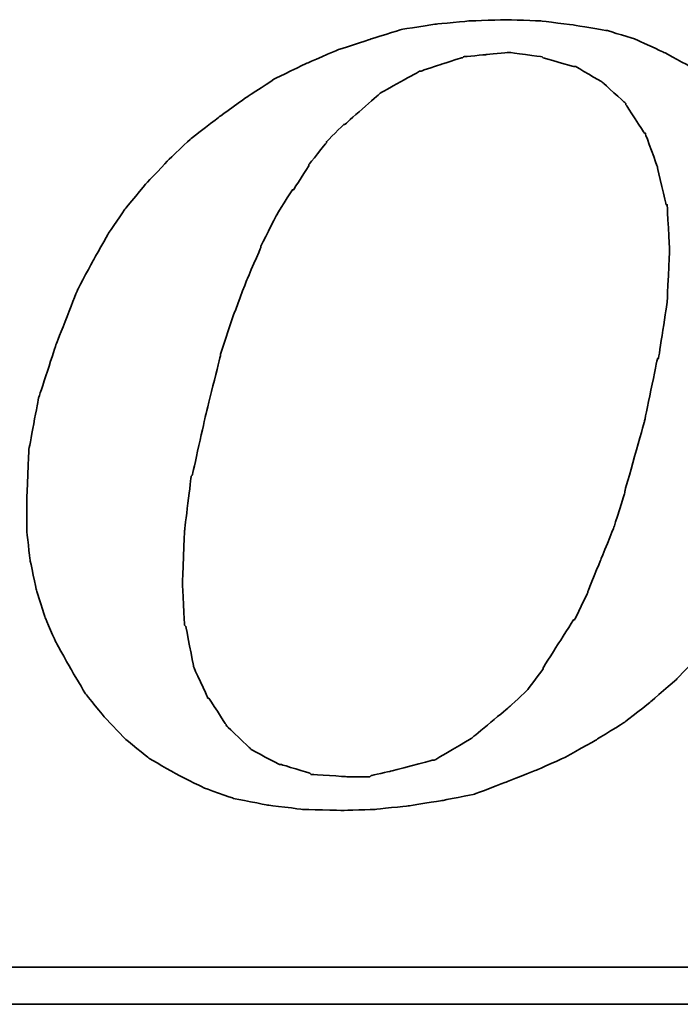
# Model space of a CAD drawing. Header units: millimetres. Extents: x -198 to -55, y 39 to 129.
# Tile 43 of 58: x -108.82 to -107.75, y 92.2 to 93.8. Entities that reach past the tile are written whole.
import ezdxf

# ---------------------------------------------------------------- set-up
doc = ezdxf.new("R2010")
doc.units = ezdxf.units.MM
doc.header["$LTSCALE"] = 0.1
doc.layers.add('DIM', color=4, linetype='CONTINUOUS')
doc.layers.add('layer 1', color=7, linetype='CONTINUOUS')

# ---------------------------------------------------------------- blocks, each defined once
blk = doc.blocks.new('TBI MOTION logo(完整正式版)')
at = {"layer": 'layer 1', "color": 22, "lineweight": 35}
for points, knots in [([(35.79625, -6.98375), (35.79625, -6.98375), (36.23125, -7.43875), (36.23125, -7.43875), (36.23125, -7.43875), (36.23125, -7.43875), (36.75625, -7.87125), (36.75625, -7.87125), (36.75625, -7.87125), (36.75625, -7.87125), (37.33125, -8.20375), (37.33125, -8.20375), (37.33125, -8.20375), (37.33125, -8.20375), (37.95625, -8.51875), (37.95625, -8.51875), (37.95625, -8.51875), (37.95625, -8.51875), (38.62625, -8.75875), (38.62625, -8.75875), (38.62625, -8.75875), (38.62625, -8.75875), (39.37125, -8.90375), (39.37125, -8.90375), (39.37125, -8.90375), (39.37125, -8.90375), (40.14125, -8.99875), (40.14125, -8.99875), (40.14125, -8.99875), (40.14125, -8.99875), (41.02625, -9.02375), (41.02625, -9.02375), (41.02625, -9.02375), (41.02625, -9.02375), (41.74625, -8.99875), (41.74625, -8.99875), (41.74625, -8.99875), (41.74625, -8.99875), (42.46625, -8.92375), (42.46625, -8.92375), (42.46625, -8.92375), (42.46625, -8.92375), (43.21125, -8.80625), (43.21125, -8.80625), (43.21125, -8.80625), (43.21125, -8.80625), (43.93125, -8.66375), (43.93125, -8.66375), (43.93125, -8.66375), (43.93125, -8.66375), (44.62625, -8.39875), (44.62625, -8.39875), (44.62625, -8.39875), (44.62625, -8.39875), (45.29625, -8.13375), (45.29625, -8.13375), (45.29625, -8.13375), (45.29625, -8.13375), (45.94625, -7.84375), (45.94625, -7.84375), (45.94625, -7.84375), (45.94625, -7.84375), (46.61625, -7.46375), (46.61625, -7.46375), (46.61625, -7.46375), (46.61625, -7.46375), (47.24125, -7.07875), (47.24125, -7.07875), (47.24125, -7.07875), (47.24125, -7.07875), (47.81625, -6.62375), (47.81625, -6.62375), (47.81625, -6.62375), (47.81625, -6.62375), (48.36875, -6.14375), (48.36875, -6.14375), (48.36875, -6.14375), (48.36875, -6.14375), (48.84625, -5.64125), (48.84625, -5.64125), (48.84625, -5.64125), (48.84625, -5.64125), (49.32625, -5.06375), (49.32625, -5.06375), (49.32625, -5.06375), (49.32625, -5.06375), (49.71125, -4.51374), (49.71125, -4.51374), (49.71125, -4.51374), (49.71125, -4.51374), (50.09625, -3.83874), (50.09625, -3.83874), (50.09625, -3.83874), (50.09625, -3.83874), (50.48125, -3.21374), (50.48125, -3.21374), (50.48125, -3.21374), (50.48125, -3.21374), (50.96125, -1.99125), (50.96125, -1.99125), (50.96125, -1.99125), (50.96125, -1.99125), (51.34375, -0.81875), (51.34375, -0.81875), (51.34375, -0.81875), (51.34375, -0.81875), (51.56125, 0.45624), (51.56125, 0.45624), (51.56125, 0.45624), (51.56125, 0.45624), (51.60625, 1.67624), (51.60625, 1.67624), (51.60625, 1.67624), (51.60625, 1.67624), (51.56125, 2.44625), (51.56125, 2.44625), (51.56125, 2.44625), (51.56125, 2.44625), (51.51125, 3.14125), (51.51125, 3.14125), (51.51125, 3.14125), (51.51125, 3.14125), (51.34375, 3.81125), (51.34375, 3.81125), (51.34375, 3.81125), (51.34375, 3.81125), (51.15125, 4.41125), (51.15125, 4.41125), (51.15125, 4.41125), (51.15125, 4.41125), (50.86125, 5.01125), (50.86125, 5.01125), (50.86125, 5.01125), (50.86125, 5.01125), (50.55125, 5.58875), (50.55125, 5.58875), (50.55125, 5.58875), (50.55125, 5.58875), (50.16625, 6.09125), (50.16625, 6.09125), (50.16625, 6.09125), (50.16625, 6.09125), (49.71125, 6.54875), (49.71125, 6.54875), (49.71125, 6.54875), (49.71125, 6.54875), (49.23125, 6.98125), (49.23125, 6.98125), (49.23125, 6.98125), (49.23125, 6.98125), (48.67875, 7.36625), (48.67875, 7.36625), (48.67875, 7.36625), (48.67875, 7.36625), (48.10375, 7.67625), (48.10375, 7.67625), (48.10375, 7.67625), (48.10375, 7.67625), (47.48125, 7.96375), (47.48125, 7.96375), (47.48125, 7.96375), (47.48125, 7.96375), (46.85625, 8.15625), (46.85625, 8.15625), (46.85625, 8.15625), (46.85625, 8.15625), (46.13625, 8.27624), (46.13625, 8.27624), (46.13625, 8.27624), (46.13625, 8.27624), (45.39125, 8.37125), (45.39125, 8.37125), (45.39125, 8.37125), (45.39125, 8.37125), (44.62625, 8.39624), (44.62625, 8.39624), (44.62625, 8.39624), (44.62625, 8.39624), (43.83625, 8.37125), (43.83625, 8.37125), (43.83625, 8.37125), (43.83625, 8.37125), (43.09125, 8.30125), (43.09125, 8.30125), (43.09125, 8.30125), (43.09125, 8.30125), (42.32125, 8.18125), (42.32125, 8.18125), (42.32125, 8.18125), (42.32125, 8.18125), (41.62875, 7.96375), (41.62875, 7.96375), (41.62875, 7.96375), (41.62875, 7.96375), (40.90625, 7.72625), (40.90625, 7.72625), (40.90625, 7.72625), (40.90625, 7.72625), (40.23624, 7.43625), (40.23624, 7.43625), (40.23624, 7.43625), (40.23624, 7.43625), (39.54124, 7.10125), (39.54124, 7.10125), (39.54124, 7.10125), (39.54124, 7.10125), (38.91625, 6.69125), (38.91625, 6.69125), (38.91625, 6.69125), (38.91625, 6.69125), (38.31625, 6.26125), (38.31625, 6.26125), (38.31625, 6.26125), (38.31625, 6.26125), (37.69125, 5.78125), (37.69125, 5.78125), (37.69125, 5.78125), (37.69125, 5.78125), (37.18625, 5.30125), (37.18625, 5.30125), (37.18625, 5.30125), (37.18625, 5.30125), (36.70625, 4.79624), (36.70625, 4.79624), (36.70625, 4.79624), (36.70625, 4.79624), (36.23125, 4.22125), (36.23125, 4.22125), (36.23125, 4.22125), (36.23125, 4.22125), (35.87124, 3.69375), (35.87124, 3.69375), (35.87124, 3.69375), (35.87124, 3.69375), (35.53125, 3.09125), (35.53125, 3.09125), (35.53125, 3.09125), (35.53125, 3.09125), (35.19875, 2.47125), (35.19875, 2.47125), (35.19875, 2.47125), (35.19875, 2.47125), (34.71625, 1.24625), (34.71625, 1.24625), (34.71625, 1.24625), (34.71625, 1.24625), (34.33125, 0.06874), (34.33125, 0.06874), (34.33125, 0.06874), (34.33125, 0.06874), (34.11625, -1.07875), (34.11625, -1.07875), (34.11625, -1.07875), (34.11625, -1.07875), (34.07125, -2.15875), (34.07125, -2.15875), (34.07125, -2.15875), (34.07125, -2.15875), (34.07125, -2.85375), (34.07125, -2.85375), (34.07125, -2.85375), (34.07125, -2.85375), (34.14125, -3.50375), (34.14125, -3.50375), (34.14125, -3.50375), (34.14125, -3.50375), (34.28625, -4.17375), (34.28625, -4.17375), (34.28625, -4.17375), (34.28625, -4.17375), (34.47625, -4.77624), (34.47625, -4.77624), (34.47625, -4.77624), (34.47625, -4.77624), (34.71625, -5.32625), (34.71625, -5.32625), (34.71625, -5.32625), (34.71625, -5.32625), (35.05375, -5.92875), (35.05375, -5.92875), (35.05375, -5.92875), (35.05375, -5.92875), (35.36375, -6.45375), (35.36375, -6.45375), (35.36375, -6.45375), (35.36375, -6.45375), (35.79625, -6.98375), (35.79625, -6.98375)], [0, 0, 0, 0, 0.01388889, 0.01388889, 0.01388889, 0.0138889, 0.02777778, 0.02777778, 0.02777778, 0.02777779, 0.04166667, 0.04166667, 0.04166667, 0.04166668, 0.05555556, 0.05555556, 0.05555556, 0.05555557, 0.06944444, 0.06944444, 0.06944444, 0.06944445, 0.08333333, 0.08333333, 0.08333333, 0.08333334, 0.09722222, 0.09722222, 0.09722222, 0.09722223, 0.11111111, 0.11111111, 0.11111111, 0.11111112, 0.125, 0.125, 0.125, 0.12500001, 0.13888889, 0.13888889, 0.13888889, 0.1388889, 0.15277778, 0.15277778, 0.15277778, 0.15277779, 0.16666667, 0.16666667, 0.16666667, 0.16666668, 0.18055556, 0.18055556, 0.18055556, 0.18055557, 0.19444444, 0.19444444, 0.19444444, 0.19444445, 0.20833333, 0.20833333, 0.20833333, 0.20833334, 0.22222222, 0.22222222, 0.22222222, 0.22222223, 0.23611111, 0.23611111, 0.23611111, 0.23611112, 0.25, 0.25, 0.25, 0.25000001, 0.26388889, 0.26388889, 0.26388889, 0.2638889, 0.27777778, 0.27777778, 0.27777778, 0.27777779, 0.29166667, 0.29166667, 0.29166667, 0.29166668, 0.30555556, 0.30555556, 0.30555556, 0.30555557, 0.31944444, 0.31944444, 0.31944444, 0.31944445, 0.33333333, 0.33333333, 0.33333333, 0.33333334, 0.34722222, 0.34722222, 0.34722222, 0.34722223, 0.36111111, 0.36111111, 0.36111111, 0.36111112, 0.375, 0.375, 0.375, 0.37500001, 0.38888889, 0.38888889, 0.38888889, 0.3888889, 0.40277778, 0.40277778, 0.40277778, 0.40277779, 0.41666667, 0.41666667, 0.41666667, 0.41666668, 0.43055556, 0.43055556, 0.43055556, 0.43055557, 0.44444444, 0.44444444, 0.44444444, 0.44444445, 0.45833333, 0.45833333, 0.45833333, 0.45833334, 0.47222222, 0.47222222, 0.47222222, 0.47222223, 0.48611111, 0.48611111, 0.48611111, 0.48611112, 0.5, 0.5, 0.5, 0.50000001, 0.51388889, 0.51388889, 0.51388889, 0.5138889, 0.52777778, 0.52777778, 0.52777778, 0.52777779, 0.54166667, 0.54166667, 0.54166667, 0.54166668, 0.55555556, 0.55555556, 0.55555556, 0.55555557, 0.56944444, 0.56944444, 0.56944444, 0.56944445, 0.58333333, 0.58333333, 0.58333333, 0.58333334, 0.59722222, 0.59722222, 0.59722222, 0.59722223, 0.61111111, 0.61111111, 0.61111111, 0.61111112, 0.625, 0.625, 0.625, 0.62500001, 0.63888889, 0.63888889, 0.63888889, 0.6388889, 0.65277778, 0.65277778, 0.65277778, 0.65277779, 0.66666667, 0.66666667, 0.66666667, 0.66666668, 0.68055556, 0.68055556, 0.68055556, 0.68055557, 0.69444444, 0.69444444, 0.69444444, 0.69444445, 0.70833333, 0.70833333, 0.70833333, 0.70833334, 0.72222222, 0.72222222, 0.72222222, 0.72222223, 0.73611111, 0.73611111, 0.73611111, 0.73611112, 0.75, 0.75, 0.75, 0.75000001, 0.76388889, 0.76388889, 0.76388889, 0.7638889, 0.77777778, 0.77777778, 0.77777778, 0.77777779, 0.79166667, 0.79166667, 0.79166667, 0.79166668, 0.80555556, 0.80555556, 0.80555556, 0.80555557, 0.81944444, 0.81944444, 0.81944444, 0.81944445, 0.83333333, 0.83333333, 0.83333333, 0.83333334, 0.84722222, 0.84722222, 0.84722222, 0.84722223, 0.86111111, 0.86111111, 0.86111111, 0.86111112, 0.875, 0.875, 0.875, 0.87500001, 0.88888889, 0.88888889, 0.88888889, 0.8888889, 0.90277778, 0.90277778, 0.90277778, 0.90277779, 0.91666667, 0.91666667, 0.91666667, 0.91666668, 0.93055556, 0.93055556, 0.93055556, 0.93055557, 0.94444444, 0.94444444, 0.94444444, 0.94444445, 0.95833333, 0.95833333, 0.95833333, 0.95833334, 0.97222222, 0.97222222, 0.97222222, 0.97222223, 0.98611111, 0.98611111, 0.98611111, 0.98611112, 1, 1, 1, 1]), ([(38.33875, 1.03124), (38.33875, 1.03124), (38.62625, 1.89625), (38.62625, 1.89625), (38.62625, 1.89625), (38.62625, 1.89625), (38.91625, 2.66375), (38.91625, 2.66375), (38.91625, 2.66375), (38.91625, 2.66375), (39.22625, 3.38125), (39.22625, 3.38125), (39.22625, 3.38125), (39.22625, 3.38125), (39.22625, 3.40624), (39.22625, 3.40624), (39.22625, 3.40624), (39.22625, 3.40624), (39.56124, 4.07624), (39.56124, 4.07624), (39.56124, 4.07624), (39.56124, 4.07624), (39.92125, 4.65125), (39.92125, 4.65125), (39.92125, 4.65125), (39.92125, 4.65125), (39.94625, 4.65125), (39.94625, 4.65125), (39.94625, 4.65125), (39.94625, 4.65125), (40.28125, 5.17875), (40.28125, 5.17875), (40.28125, 5.17875), (40.28125, 5.17875), (40.28125, 5.20375), (40.28125, 5.20375), (40.28125, 5.20375), (40.28125, 5.20375), (40.66875, 5.68625), (40.66875, 5.68625), (40.66875, 5.68625), (40.66875, 5.68625), (40.66875, 5.70625), (40.66875, 5.70625), (40.66875, 5.70625), (40.66875, 5.70625), (41.05124, 6.09125), (41.05124, 6.09125), (41.05124, 6.09125), (41.05124, 6.09125), (41.07625, 6.09125), (41.07625, 6.09125), (41.07625, 6.09125), (41.07625, 6.09125), (41.84125, 6.76625), (41.84125, 6.76625), (41.84125, 6.76625), (41.84125, 6.76625), (41.86625, 6.78625), (41.86625, 6.78625), (41.86625, 6.78625), (41.86625, 6.78625), (42.73125, 7.26624), (42.73125, 7.26624), (42.73125, 7.26624), (42.73125, 7.26624), (42.75625, 7.26624), (42.75625, 7.26624), (42.75625, 7.26624), (42.75625, 7.26624), (43.18625, 7.41125), (43.18625, 7.41125), (43.18625, 7.41125), (43.18625, 7.41125), (43.64125, 7.55625), (43.64125, 7.55625), (43.64125, 7.55625), (43.64125, 7.55625), (43.66625, 7.55625), (43.66625, 7.55625), (43.66625, 7.55625), (43.66625, 7.55625), (43.69125, 7.58124), (43.69125, 7.58124), (43.69125, 7.58124), (43.69125, 7.58124), (44.19125, 7.62625), (44.19125, 7.62625), (44.19125, 7.62625), (44.19125, 7.62625), (44.67125, 7.67625), (44.67125, 7.67625), (44.67125, 7.67625), (44.67125, 7.67625), (44.69625, 7.67625), (44.69625, 7.67625), (44.69625, 7.67625), (44.69625, 7.67625), (45.41875, 7.58124), (45.41875, 7.58124), (45.41875, 7.58124), (45.41875, 7.58124), (45.44125, 7.55625), (45.44125, 7.55625), (45.44125, 7.55625), (45.44125, 7.55625), (46.11125, 7.36625), (46.11125, 7.36625), (46.11125, 7.36625), (46.11125, 7.36625), (46.13625, 7.36625), (46.13625, 7.36625), (46.13625, 7.36625), (46.13625, 7.36625), (46.15875, 7.36625), (46.15875, 7.36625), (46.15875, 7.36625), (46.15875, 7.36625), (46.73625, 7.02624), (46.73625, 7.02624), (46.73625, 7.02624), (46.73625, 7.02624), (46.76125, 7.00624), (46.76125, 7.00624), (46.76125, 7.00624), (46.76125, 7.00624), (47.24125, 6.57124), (47.24125, 6.57124), (47.24125, 6.57124), (47.24125, 6.57124), (47.26625, 6.54875), (47.26625, 6.54875), (47.26625, 6.54875), (47.26625, 6.54875), (47.26625, 6.52375), (47.26625, 6.52375), (47.26625, 6.52375), (47.26625, 6.52375), (47.67375, 5.89875), (47.67375, 5.89875), (47.67375, 5.89875), (47.67375, 5.89875), (47.69625, 5.89875), (47.69625, 5.89875), (47.69625, 5.89875), (47.69625, 5.89875), (47.69625, 5.87625), (47.69625, 5.87625), (47.69625, 5.87625), (47.69625, 5.87625), (47.96125, 5.15625), (47.96125, 5.15625), (47.96125, 5.15625), (47.96125, 5.15625), (47.96125, 5.13125), (47.96125, 5.13125), (47.96125, 5.13125), (47.96125, 5.13125), (48.15125, 4.31875), (48.15125, 4.31875), (48.15125, 4.31875), (48.15125, 4.31875), (48.17625, 4.31875), (48.17625, 4.31875), (48.17625, 4.31875), (48.17625, 4.31875), (48.17625, 4.29125), (48.17625, 4.29125), (48.17625, 4.29125), (48.17625, 4.29125), (48.22625, 3.33125), (48.22625, 3.33125), (48.22625, 3.33125), (48.22625, 3.33125), (48.22625, 3.30875), (48.22625, 3.30875), (48.22625, 3.30875), (48.22625, 3.30875), (48.17625, 2.20624), (48.17625, 2.20624), (48.17625, 2.20624), (48.17625, 2.20624), (48.17625, 2.18124), (48.17625, 2.18124), (48.17625, 2.18124), (48.17625, 2.18124), (47.98375, 0.93624), (47.98375, 0.93624), (47.98375, 0.93624), (47.98375, 0.93624), (47.96125, 0.93624), (47.96125, 0.93624), (47.96125, 0.93624), (47.96125, 0.93624), (47.67375, -0.45874), (47.67375, -0.45874), (47.67375, -0.45874), (47.67375, -0.45874), (47.24125, -1.99125), (47.24125, -1.99125), (47.24125, -1.99125), (47.24125, -1.99125), (47.24125, -2.01874), (47.24125, -2.01874), (47.24125, -2.01874), (47.24125, -2.01874), (47.00125, -2.78375), (47.00125, -2.78375), (47.00125, -2.78375), (47.00125, -2.78375), (46.71125, -3.50375), (46.71125, -3.50375), (46.71125, -3.50375), (46.71125, -3.50375), (46.42625, -4.19875), (46.42625, -4.19875), (46.42625, -4.19875), (46.42625, -4.19875), (46.42625, -4.22375), (46.42625, -4.22375), (46.42625, -4.22375), (46.42625, -4.22375), (46.13625, -4.82374), (46.13625, -4.82374), (46.13625, -4.82374), (46.13625, -4.82374), (46.11125, -4.82374), (46.11125, -4.82374), (46.11125, -4.82374), (46.11125, -4.82374), (45.77625, -5.35125), (45.77625, -5.35125), (45.77625, -5.35125), (45.77625, -5.35125), (45.44125, -5.87875), (45.44125, -5.87875), (45.44125, -5.87875), (45.44125, -5.87875), (45.44125, -5.90375), (45.44125, -5.90375), (45.44125, -5.90375), (45.44125, -5.90375), (45.10625, -6.35875), (45.10625, -6.35875), (45.10625, -6.35875), (45.10625, -6.35875), (45.08125, -6.38375), (45.08125, -6.38375), (45.08125, -6.38375), (45.08125, -6.38375), (44.69625, -6.74375), (44.69625, -6.74375), (44.69625, -6.74375), (44.69625, -6.74375), (43.88375, -7.41625), (43.88375, -7.41625), (43.88375, -7.41625), (43.88375, -7.41625), (43.85625, -7.43875), (43.85625, -7.43875), (43.85625, -7.43875), (43.85625, -7.43875), (43.04125, -7.91875), (43.04125, -7.91875), (43.04125, -7.91875), (43.04125, -7.91875), (43.01625, -7.91875), (43.01625, -7.91875), (43.01625, -7.91875), (43.01625, -7.91875), (42.99625, -7.91875), (42.99625, -7.91875), (42.99625, -7.91875), (42.99625, -7.91875), (42.08125, -8.15875), (42.08125, -8.15875), (42.08125, -8.15875), (42.08125, -8.15875), (41.65125, -8.25625), (41.65125, -8.25625), (41.65125, -8.25625), (41.65125, -8.25625), (41.62875, -8.27875), (41.62875, -8.27875), (41.62875, -8.27875), (41.62875, -8.27875), (41.60125, -8.27875), (41.60125, -8.27875), (41.60125, -8.27875), (41.60125, -8.27875), (41.12125, -8.27875), (41.12125, -8.27875), (41.12125, -8.27875), (41.12125, -8.27875), (40.35624, -8.23125), (40.35624, -8.23125), (40.35624, -8.23125), (40.35624, -8.23125), (40.33125, -8.23125), (40.33125, -8.23125), (40.33125, -8.23125), (40.33125, -8.23125), (40.30625, -8.20375), (40.30625, -8.20375), (40.30625, -8.20375), (40.30625, -8.20375), (39.68375, -8.01375), (39.68375, -8.01375), (39.68375, -8.01375), (39.68375, -8.01375), (39.66124, -8.01375), (39.66124, -8.01375), (39.66124, -8.01375), (39.66124, -8.01375), (39.63625, -8.01375), (39.63625, -8.01375), (39.63625, -8.01375), (39.63625, -8.01375), (39.01125, -7.67875), (39.01125, -7.67875), (39.01125, -7.67875), (39.01125, -7.67875), (38.98875, -7.65375), (38.98875, -7.65375), (38.98875, -7.65375), (38.98875, -7.65375), (38.48625, -7.17375), (38.48625, -7.17375), (38.48625, -7.17375), (38.48625, -7.17375), (38.45875, -7.14875), (38.45875, -7.14875), (38.45875, -7.14875), (38.45875, -7.14875), (38.45875, -7.12875), (38.45875, -7.12875), (38.45875, -7.12875), (38.45875, -7.12875), (38.07625, -6.54875), (38.07625, -6.54875), (38.07625, -6.54875), (38.07625, -6.54875), (38.05125, -6.54875), (38.05125, -6.54875), (38.05125, -6.54875), (38.05125, -6.54875), (38.05125, -6.52875), (38.05125, -6.52875), (38.05125, -6.52875), (38.05125, -6.52875), (37.74125, -5.85375), (37.74125, -5.85375), (37.74125, -5.85375), (37.74125, -5.85375), (37.74125, -5.82875), (37.74125, -5.82875), (37.74125, -5.82875), (37.74125, -5.82875), (37.57375, -4.96875), (37.57375, -4.96875), (37.57375, -4.96875), (37.57375, -4.96875), (37.54625, -4.94375), (37.54625, -4.94375), (37.54625, -4.94375), (37.54625, -4.94375), (37.50125, -4.03375), (37.50125, -4.03375), (37.50125, -4.03375), (37.50125, -4.03375), (37.50125, -4.00875), (37.50125, -4.00875), (37.50125, -4.00875), (37.50125, -4.00875), (37.54625, -2.85375), (37.54625, -2.85375), (37.54625, -2.85375), (37.54625, -2.85375), (37.69125, -1.65875), (37.69125, -1.65875), (37.69125, -1.65875), (37.69125, -1.65875), (37.71624, -1.63375), (37.71624, -1.63375), (37.71624, -1.63375), (37.71624, -1.63375), (38.00375, -0.33875), (38.00375, -0.33875), (38.00375, -0.33875), (38.00375, -0.33875), (38.33875, 1.00624), (38.33875, 1.00624), (38.33875, 1.00624), (38.33875, 1.00624), (38.33875, 1.03124), (38.33875, 1.03124)], [0, 0, 0, 0, 0.01010101, 0.01010101, 0.01010101, 0.01010102, 0.02020202, 0.02020202, 0.02020202, 0.02020203, 0.03030303, 0.03030303, 0.03030303, 0.03030304, 0.04040404, 0.04040404, 0.04040404, 0.04040405, 0.05050505, 0.05050505, 0.05050505, 0.05050506, 0.06060606, 0.06060606, 0.06060606, 0.06060607, 0.07070707, 0.07070707, 0.07070707, 0.07070708, 0.08080808, 0.08080808, 0.08080808, 0.08080809, 0.09090909, 0.09090909, 0.09090909, 0.0909091, 0.1010101, 0.1010101, 0.1010101, 0.10101011, 0.11111111, 0.11111111, 0.11111111, 0.11111112, 0.12121212, 0.12121212, 0.12121212, 0.12121213, 0.13131313, 0.13131313, 0.13131313, 0.13131314, 0.14141414, 0.14141414, 0.14141414, 0.14141415, 0.15151515, 0.15151515, 0.15151515, 0.15151516, 0.16161616, 0.16161616, 0.16161616, 0.16161617, 0.17171717, 0.17171717, 0.17171717, 0.17171718, 0.18181818, 0.18181818, 0.18181818, 0.18181819, 0.19191919, 0.19191919, 0.19191919, 0.1919192, 0.2020202, 0.2020202, 0.2020202, 0.20202021, 0.21212121, 0.21212121, 0.21212121, 0.21212122, 0.22222222, 0.22222222, 0.22222222, 0.22222223, 0.23232323, 0.23232323, 0.23232323, 0.23232324, 0.24242424, 0.24242424, 0.24242424, 0.24242425, 0.25252525, 0.25252525, 0.25252525, 0.25252526, 0.26262626, 0.26262626, 0.26262626, 0.26262627, 0.27272727, 0.27272727, 0.27272727, 0.27272728, 0.28282828, 0.28282828, 0.28282828, 0.28282829, 0.29292929, 0.29292929, 0.29292929, 0.2929293, 0.3030303, 0.3030303, 0.3030303, 0.30303031, 0.31313131, 0.31313131, 0.31313131, 0.31313132, 0.32323232, 0.32323232, 0.32323232, 0.32323233, 0.33333333, 0.33333333, 0.33333333, 0.33333334, 0.34343434, 0.34343434, 0.34343434, 0.34343435, 0.35353535, 0.35353535, 0.35353535, 0.35353536, 0.36363636, 0.36363636, 0.36363636, 0.36363637, 0.37373737, 0.37373737, 0.37373737, 0.37373738, 0.38383838, 0.38383838, 0.38383838, 0.38383839, 0.39393939, 0.39393939, 0.39393939, 0.3939394, 0.4040404, 0.4040404, 0.4040404, 0.40404041, 0.41414141, 0.41414141, 0.41414141, 0.41414142, 0.42424242, 0.42424242, 0.42424242, 0.42424243, 0.43434343, 0.43434343, 0.43434343, 0.43434344, 0.44444444, 0.44444444, 0.44444444, 0.44444445, 0.45454545, 0.45454545, 0.45454545, 0.45454546, 0.46464646, 0.46464646, 0.46464646, 0.46464647, 0.47474747, 0.47474747, 0.47474747, 0.47474748, 0.48484848, 0.48484848, 0.48484848, 0.48484849, 0.49494949, 0.49494949, 0.49494949, 0.4949495, 0.50505051, 0.50505051, 0.50505051, 0.50505052, 0.51515152, 0.51515152, 0.51515152, 0.51515153, 0.52525253, 0.52525253, 0.52525253, 0.52525254, 0.53535354, 0.53535354, 0.53535354, 0.53535355, 0.54545455, 0.54545455, 0.54545455, 0.54545456, 0.55555556, 0.55555556, 0.55555556, 0.55555557, 0.56565657, 0.56565657, 0.56565657, 0.56565658, 0.57575758, 0.57575758, 0.57575758, 0.57575759, 0.58585859, 0.58585859, 0.58585859, 0.5858586, 0.5959596, 0.5959596, 0.5959596, 0.59595961, 0.60606061, 0.60606061, 0.60606061, 0.60606062, 0.61616162, 0.61616162, 0.61616162, 0.61616163, 0.62626263, 0.62626263, 0.62626263, 0.62626264, 0.63636364, 0.63636364, 0.63636364, 0.63636365, 0.64646465, 0.64646465, 0.64646465, 0.64646466, 0.65656566, 0.65656566, 0.65656566, 0.65656567, 0.66666667, 0.66666667, 0.66666667, 0.66666668, 0.67676768, 0.67676768, 0.67676768, 0.67676769, 0.68686869, 0.68686869, 0.68686869, 0.6868687, 0.6969697, 0.6969697, 0.6969697, 0.69696971, 0.70707071, 0.70707071, 0.70707071, 0.70707072, 0.71717172, 0.71717172, 0.71717172, 0.71717173, 0.72727273, 0.72727273, 0.72727273, 0.72727274, 0.73737374, 0.73737374, 0.73737374, 0.73737375, 0.74747475, 0.74747475, 0.74747475, 0.74747476, 0.75757576, 0.75757576, 0.75757576, 0.75757577, 0.76767677, 0.76767677, 0.76767677, 0.76767678, 0.77777778, 0.77777778, 0.77777778, 0.77777779, 0.78787879, 0.78787879, 0.78787879, 0.7878788, 0.7979798, 0.7979798, 0.7979798, 0.79797981, 0.80808081, 0.80808081, 0.80808081, 0.80808082, 0.81818182, 0.81818182, 0.81818182, 0.81818183, 0.82828283, 0.82828283, 0.82828283, 0.82828284, 0.83838384, 0.83838384, 0.83838384, 0.83838385, 0.84848485, 0.84848485, 0.84848485, 0.84848486, 0.85858586, 0.85858586, 0.85858586, 0.85858587, 0.86868687, 0.86868687, 0.86868687, 0.86868688, 0.87878788, 0.87878788, 0.87878788, 0.87878789, 0.88888889, 0.88888889, 0.88888889, 0.8888889, 0.8989899, 0.8989899, 0.8989899, 0.89898991, 0.90909091, 0.90909091, 0.90909091, 0.90909092, 0.91919192, 0.91919192, 0.91919192, 0.91919193, 0.92929293, 0.92929293, 0.92929293, 0.92929294, 0.93939394, 0.93939394, 0.93939394, 0.93939395, 0.94949495, 0.94949495, 0.94949495, 0.94949496, 0.95959596, 0.95959596, 0.95959596, 0.95959597, 0.96969697, 0.96969697, 0.96969697, 0.96969698, 0.97979798, 0.97979798, 0.97979798, 0.97979799, 0.98989899, 0.98989899, 0.98989899, 0.989899, 1, 1, 1, 1]), ([(75.90875, -9.47875), (75.90875, -9.47875), (75.90875, -12.28625), (75.90875, -12.28625), (75.90875, -12.28625), (75.90875, -12.28625), (75.90875, -12.47875), (75.90875, -12.47875), (75.90875, -12.47875), (75.90875, -12.47875), (75.71625, -12.47875), (75.71625, -12.47875), (75.71625, -12.47875), (75.71625, -12.47875), (-88.32875, -12.47875), (-88.32875, -12.47875), (-88.32875, -12.47875), (-88.32875, -12.47875), (-88.32875, -13.29375), (-88.32875, -13.29375), (-88.32875, -13.29375), (-88.32875, -13.29375), (82.89125, -13.29375), (82.89125, -13.29375), (82.89125, -13.29375), (82.89125, -13.29375), (75.90875, -9.47875), (75.90875, -9.47875)], [0, 0, 0, 0, 0.14285714, 0.14285714, 0.14285714, 0.14285715, 0.28571429, 0.28571429, 0.28571429, 0.2857143, 0.42857143, 0.42857143, 0.42857143, 0.42857144, 0.57142857, 0.57142857, 0.57142857, 0.57142858, 0.71428571, 0.71428571, 0.71428571, 0.71428572, 0.85714286, 0.85714286, 0.85714286, 0.85714287, 1, 1, 1, 1])]:
    blk.add_open_spline(points, degree=3, knots=knots, dxfattribs=at)

msp = doc.modelspace()

# ---------------------------------------------------------------- block references
at = {"layer": 'DIM', "color": 7, "xscale": 0.07355782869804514, "yscale": 0.07355782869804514, "zscale": 0.07355782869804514}
msp.add_blockref('TBI MOTION logo(完整正式版)', (-111.3154, 93.1781), dxfattribs=at)

doc.saveas('drawing.dxf')
